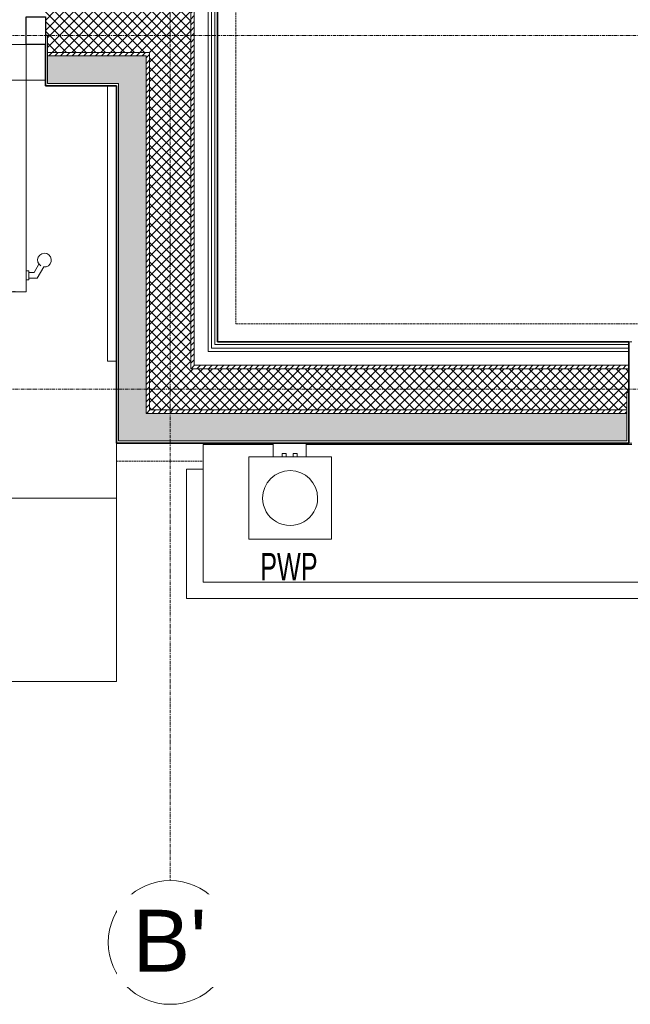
# Model space of a CAD drawing. Header units: millimetres. Extents: x -37728 to 44100, y 631619 to 691915.
# Tile 40 of 256: x -29256 to -27036, y 653044 to 656626. Entities that reach past the tile are written whole.
import ezdxf

# ---------------------------------------------------------------- set-up
doc = ezdxf.new("R2010")
doc.units = ezdxf.units.MM
for name, pattern in [('__FK_przerywana', [0.32004, 0.16002, -0.16002]), ('Kreska', [0.635, 0.3175, -0.3175]), ('Linia siatki', [2.2225, 1.27, -0.3175, 0.3175, -0.3175])]:
    doc.linetypes.add(name, pattern=pattern)
doc.layers.add('_XREF', color=7, linetype='Continuous')
for name, color, linetype, lineweight in [('A-DETL-MBND', 252, 'Continuous', 5), ('A-DOOR', 252, 'Continuous', 5), ('A-DOOR-FRAM', 252, 'Continuous', 25), ('A-DOOR-HDLN', 252, 'Kreska', 5), ('A-FLOR', 252, 'Continuous', 5), ('A-FLOR-LEVL', 252, 'Continuous', 5), ('A-WALL', 252, 'Continuous', 35), ('A-WALL-PATT', 252, 'Continuous', 35), ('Ochrona przeciwpożarowa', 252, 'Continuous', 5), ('Oznaczenia ochrony przeciwpożarowej', 252, 'Continuous', 5), ('S-GRID', 252, 'Continuous', 5), ('S-GRID-IDEN', 252, 'Continuous', 5)]:
    doc.layers.add(name, color=color, linetype=linetype, lineweight=lineweight)
doc.styles.add('Arial Narrow_1', font='ARIALN.TTF', dxfattribs={"width": 0.8, "height": 10})
doc.styles.add('Arial_2', font='arial.ttf', dxfattribs={"height": 22.5})
pattern_1 = [(0, (-64249.1606, -65444.3874), (2.381, 1.375), [1.587, -3.175]), (120, (-64249.1606, -65444.3874), (-2.38128493, 1.374506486), [1.587, -3.175]), (60, (-64249.1606, -65444.3874), (-0.00028493, 2.749506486), [0, -3.175, 1.587, 0])]
pattern_2 = [(45, (-64249.1606, -65444.3874), (-1.060660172, 1.060660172), [])]
pattern_3 = [(45, (-64249.1606, -65444.3874), (-1.76776695, 1.76776695), []), (135, (-64249.1606, -65444.3874), (-1.76776695, -1.76776695), [])]

# ---------------------------------------------------------------- blocks, each defined once
blk = doc.blocks.new('PWP - Typ 1-8810169-__-00_00 Przyziemie PB')
at = {"layer": 'Ochrona przeciwpożarowa', "color": 252}
for p, q in [((-44.66, 23.4), (-44.66, 53.4)), ((-44.66, 53.4), (-14.66, 53.4)), ((-14.66, 53.4), (-14.66, 23.4)), ((-35.5, 23.4), (-44.66, 23.4)), ((-32.24, 23.4), (-35.5, 23.4)), ((-35.5, 23.4), (-35.5, 18.4)), ((-32.24, 22.17), (-32.24, 23.4)), ((-32.24, 23.4), (-30.72, 23.4)), ((-30.72, 22.17), (-32.24, 22.17)), ((-28.24, 23.4), (-30.72, 23.4)), ((-30.72, 23.4), (-30.72, 22.17)), ((-28.24, 22.17), (-28.24, 23.4)), ((-28.24, 23.4), (-26.74, 23.4)), ((-26.74, 22.17), (-28.24, 22.17)), ((-23.5, 23.4), (-26.74, 23.4)), ((-26.74, 23.4), (-26.74, 22.17)), ((-14.66, 23.4), (-23.5, 23.4)), ((-23.5, 18.4), (-23.5, 23.4)), ((-35.5, 18.4), (-23.5, 18.4))]:
    blk.add_line(p, q, dxfattribs=at)
for start, end in [(360, 180), (180, 0)]:
    blk.add_arc((-29.66, 38.4), 10, start, end, dxfattribs=at)
blk = doc.blocks.new('Drz Drzwi przeszklone x2 ___FK_04_0 ze szprosami - Dz_1 - Z - zwykłe - 151 x 240 _180 x 229_5_ EI 31-V8-__-00_00 Przyziemie PB')
at = {"layer": 'A-DOOR', "color": 252}
for p, q in [((-83, -3.4), (-90, -3.4)), ((-90, -93.4), (-90, -3.4)), ((-83, -93.4), (-83, -3.4)), ((83, -3.4), (90, -3.4)), ((83, -93.4), (83, -3.4)), ((90, -93.4), (90, -3.4)), ((-94.07, -88.4), (-96.42, -84.33)), ((-92.92, -86.4), (-94.69, -83.33)), ((-91, -85.75), (-91, -89.05)), ((-90, -85.75), (-91, -85.75)), ((-83, -85.75), (-82, -85.75)), ((-82, -85.75), (-82, -89.05)), ((-80.08, -86.4), (-78.31, -83.33)), ((-78.93, -88.4), (-76.58, -84.33)), ((78.93, -88.4), (76.58, -84.33)), ((80.08, -86.4), (78.31, -83.33)), ((82, -85.75), (82, -89.05)), ((83, -85.75), (82, -85.75)), ((90, -85.75), (91, -85.75)), ((91, -85.75), (91, -89.05)), ((92.92, -86.4), (94.69, -83.33)), ((94.07, -88.4), (96.42, -84.33)), ((-94.07, -88.4), (-91, -88.4)), ((-92.92, -86.4), (-91, -86.4)), ((-91, -89.05), (-90, -89.05)), ((-82, -89.05), (-83, -89.05)), ((-80.08, -86.4), (-82, -86.4)), ((-78.93, -88.4), (-82, -88.4)), ((78.93, -88.4), (82, -88.4)), ((80.08, -86.4), (82, -86.4)), ((82, -89.05), (83, -89.05)), ((91, -89.05), (90, -89.05)), ((92.92, -86.4), (91, -86.4)), ((94.07, -88.4), (91, -88.4)), ((-90, -93.4), (-83, -93.4)), ((90, -93.4), (83, -93.4))]:
    blk.add_line(p, q, dxfattribs=at)
for centre, start, end in [((-96.7, -81.85), 301.4052, 276.4218), ((-76.3, -81.85), 263.5782, 238.5948), ((76.3, -81.85), 301.4052, 276.4218), ((96.7, -81.85), 263.5782, 238.5948)]:
    blk.add_arc(centre, 2.5, start, end, dxfattribs=at)
at = {"layer": 'A-DOOR-FRAM', "color": 252}
for p, q in [((-97, -3.4), (-97, 6.6)), ((-97, 6.6), (-90, 6.6)), ((-90, 6.6), (-90, -3.4)), ((90, -3.4), (90, 6.6)), ((90, 6.6), (97, 6.6)), ((97, 6.6), (97, -3.4)), ((-90, -3.4), (-97, -3.4)), ((97, -3.4), (90, -3.4))]:
    blk.add_line(p, q, dxfattribs=at)
at = {"layer": 'A-DOOR-HDLN', "color": 252}
for centre, start, end in [((-90, -3.4), 270, 0), ((90, -3.4), 180, 270)]:
    blk.add_arc(centre, 90, start, end, dxfattribs=at)
blk = doc.blocks.new('Siatka - M_Symbol siatki - okrąg mniejszy-7853319-__-00_00 Przyziemie PB')
at = {"layer": 'S-GRID-IDEN', "color": 252}
blk.add_circle((0, 0), 0.45, dxfattribs=at)
blk = doc.blocks.new('A$C4e31ac75')
at = {"layer": 'A-WALL-PATT', "lineweight": 5}
h = blk.add_hatch(dxfattribs=at)
h.set_pattern_fill('FP_9', color=256, style=0, pattern_type=2)
h.set_pattern_definition(pattern_3)
h.paths.add_polyline_path([(-733.85, 122.5), (-696.75, 122.5), (-696.75, 128.85), (-695.95, 128.85), (-695.95, 137.5), (-733.85, 137.5), (-733.85, 136.17)])
h.paths.add_polyline_path([(-494.48, 122.5), (-464.05, 122.5), (-464.05, 137.5), (-501.95, 137.5), (-501.95, 128.85), (-501.15, 128.85), (-501.15, 122.5), (-500.56, 122.5)])
h = blk.add_hatch(dxfattribs=at)
h.set_pattern_fill('FP_9', color=256, style=0, pattern_type=2)
h.set_pattern_definition(pattern_3)
h.paths.add_polyline_path([(-463.17, 7.5), (-449.05, 7.5), (-449.05, 137.5), (-464.05, 137.5), (-464.05, 7.5)])
h = blk.add_hatch(dxfattribs=at)
h.set_pattern_fill('FP_8', color=256, style=0, pattern_type=2)
h.set_pattern_definition(pattern_2)
h.paths.add_polyline_path([(-447.8, 8.75), (-447.8, 138.75), (-449.05, 138.75), (-449.05, 8.75)])
h = blk.add_hatch(dxfattribs=at)
h.set_pattern_fill('FP_8', color=256, style=0, pattern_type=2)
h.set_pattern_definition(pattern_2)
h.paths.add_polyline_path([(-696.75, 121.25), (-696.75, 122.5), (-732.6, 122.5), (-732.6, 121.25), (-700.64, 121.25)])
h.paths.add_polyline_path([(-479.3, 121.25), (-465.3, 121.25), (-465.32, 122.5), (-501.15, 122.5), (-501.15, 121.25), (-482.65, 121.25)])
h = blk.add_hatch(dxfattribs=at)
h.set_pattern_fill('FP_8', color=256, style=0, pattern_type=2)
h.set_pattern_definition(pattern_2)
h.paths.add_polyline_path([(-464.05, -7.5), (-464.05, 122.5), (-465.3, 122.5), (-465.3, -7.5)])
h = blk.add_hatch(dxfattribs=at)
h.set_pattern_fill('FP_7', color=256, style=0, pattern_type=2)
h.set_pattern_definition(pattern_1)
h.paths.add_polyline_path([(-501.15, 111.25), (-475.3, 111.25), (-475.3, 121.25), (-501.15, 121.25), (-501.15, 112.45)])
h.paths.add_polyline_path([(-711.45, 111.25), (-696.75, 111.25), (-696.75, 121.25), (-722.6, 121.25), (-722.6, 111.25), (-721.8, 111.25)])
h = blk.add_hatch(dxfattribs=at)
h.set_pattern_fill('FP_7', color=256, style=0, pattern_type=2)
h.set_pattern_definition(pattern_1)
h.paths.add_polyline_path([(-474.1, -8.75), (-465.3, -8.75), (-465.3, 121.25), (-475.3, 121.25), (-475.3, -8.75)])
h = blk.add_hatch(dxfattribs=at)
h.set_pattern_fill('FP_9', color=256, style=0, pattern_type=2)
h.set_pattern_definition(pattern_3)
h.paths.add_polyline_path([(7.5, -7.5), (7.5, 7.5), (-149.75, 7.5), (-149.75, -1.15), (-148.95, -1.15), (-148.95, -7.5), (-35.71, -7.5)])
h.paths.add_polyline_path([(-463.17, -7.5), (-290.55, -7.5), (-290.55, -1.15), (-289.75, -1.15), (-289.75, 7.5), (-464.05, 7.5), (-464.05, -7.5)])
h = blk.add_hatch(dxfattribs=at)
h.set_pattern_fill('FP_8', color=256, style=0, pattern_type=2)
h.set_pattern_definition(pattern_2)
h.paths.add_polyline_path([(-449.05, 7.5), (-289.75, 7.5), (-289.75, 8.75), (-449.05, 8.75), (-449.05, 8.47)])
h.paths.add_polyline_path([(-7.5, 7.5), (-7.5, 8.75), (-149.75, 8.75), (-149.75, 7.5), (-35.71, 7.5)])
h = blk.add_hatch(dxfattribs=at)
h.set_pattern_fill('FP_7', color=256, style=0, pattern_type=2)
h.set_pattern_definition(pattern_1)
h.paths.add_polyline_path([(11.79, -18.75), (18.75, -18.75), (18.75, -8.75), (-148.95, -8.75), (-148.95, -18.75), (-0.09, -18.75)])
h.paths.add_polyline_path([(-474.1, -18.75), (-290.55, -18.75), (-290.55, -8.75), (-475.3, -8.75), (-475.3, -18.75)])
h = blk.add_hatch(dxfattribs=at)
h.set_pattern_fill('FP_8', color=256, style=0, pattern_type=2)
h.set_pattern_definition(pattern_2)
h.paths.add_polyline_path([(-35.71, -8.75), (8.75, -8.75), (8.75, -7.5), (-148.95, -7.5), (-148.95, -8.75), (-83.21, -8.75)])
h.paths.add_polyline_path([(-465.3, -8.75), (-290.55, -8.75), (-290.55, -7.5), (-465.3, -7.5)])
at = {"layer": 'A-DETL-MBND', "linetype": '__FK_przerywana'}
for p, q in [((-432.7, 23.85), (-432.7, 153.85)), ((-23.85, 23.85), (-432.7, 23.85)), ((-476.1, -26.15), (-444.6, -26.15))]:
    blk.add_line(p, q, dxfattribs=at)
at = {"layer": 'A-FLOR'}
for p, q in [((-479.3, 110.45), (-479.3, 10.3)), ((-479.3, 10.3), (-476.1, 10.3)), ((-476.1, -39.55), (-476.1, -19.55)), ((-419.1, -20.1), (-444.6, -20.1)), ((-444.6, -20.1), (-444.6, -29.1)), ((-288.75, -20.1), (-407.1, -20.1)), ((-721.8, -39.55), (-476.1, -39.55))]:
    blk.add_line(p, q, dxfattribs=at)
at = {"layer": 'A-FLOR-LEVL'}
for p, q in [((-476.1, -39.55), (-721.8, -39.55)), ((-476.1, -106.25), (-476.1, -39.55)), ((-476.1, -106.25), (-721.8, -106.25))]:
    blk.add_line(p, q, dxfattribs=at)
at = {"layer": 'A-WALL'}
for p, q in [((-439.3, 17.25), (-439.3, 147.25)), ((-501.95, 125.45), (-501.95, 110.45)), ((-501.95, 110.45), (-476.1, 110.45)), ((-476.1, 110.45), (-476.1, -19.55)), ((-289.75, 17.25), (-439.3, 17.25)), ((-289.75, -19.55), (-289.75, 17.25)), ((-476.1, -19.55), (-289.75, -19.55))]:
    blk.add_line(p, q, dxfattribs=at)
at = {"layer": 'A-WALL', "lineweight": 5}
for p, q in [((-442.8, 143.75), (-442.8, 13.75)), ((-441.55, 145), (-441.55, 15)), ((-440.3, 146.25), (-440.3, 16.25)), ((-449.05, 137.5), (-449.05, 7.5)), ((-447.8, 138.75), (-447.8, 8.75)), ((-501.15, 128.85), (-501.95, 128.85)), ((-501.15, 128.85), (-501.15, 111.25)), ((-501.15, 122.5), (-464.05, 122.5)), ((-464.05, 122.5), (-464.05, -7.5)), ((-501.15, 121.25), (-465.3, 121.25)), ((-465.3, 121.25), (-465.3, -8.75)), ((-501.95, 112.45), (-695.95, 112.45)), ((-501.15, 111.25), (-475.3, 111.25)), ((-475.3, 111.25), (-475.3, -18.75)), ((-441.55, 15), (-289.75, 15)), ((-440.3, 16.25), (-289.75, 16.25)), ((-289.75, 17.25), (-288.75, 17.25)), ((-442.8, 13.75), (-289.75, 13.75)), ((-449.05, 7.5), (-289.75, 7.5)), ((-447.8, 8.75), (-289.75, 8.75)), ((-289.75, -1.15), (-290.55, -1.15)), ((-290.55, -18.75), (-290.55, -1.15)), ((-465.3, -8.75), (-290.55, -8.75)), ((-464.05, -7.5), (-290.55, -7.5)), ((-475.3, -18.75), (-290.55, -18.75)), ((-288.75, -19.55), (-289.75, -19.55)), ((-450.6, -76.1), (-450.6, -29.1)), ((-450.6, -29.1), (-444.6, -29.1)), ((-444.6, -29.1), (-444.6, -70.1)), ((-444.6, -70.1), (69.55, -70.1)), ((75.55, -76.1), (-450.6, -76.1))]:
    blk.add_line(p, q, dxfattribs=at)
at = {"layer": 'S-GRID', "linetype": 'Linia siatki'}
for p, q in [((-456.55, 185.71), (-456.55, -178.7)), ((-1273.08, 128.67), (156.7, 128.67)), ((-1273.08, 0), (156.7, 0))]:
    blk.add_line(p, q, dxfattribs=at)
at = {"layer": 'A-DOOR'}
blk.add_blockref('Drz Drzwi przeszklone x2 ___FK_04_0 ze szprosami - Dz_1 - Z - zwykłe - 151 x 240 _180 x 229_5_ EI 31-V8-__-00_00 Przyziemie PB', (-598.95, 128.85), dxfattribs=at)
at = {"layer": 'Ochrona przeciwpożarowa', "rotation": 180}
blk.add_blockref('PWP - Typ 1-8810169-__-00_00 Przyziemie PB', (-442.6, -1.15), dxfattribs=at)
at = {"layer": 'S-GRID-IDEN', "xscale": 49.99999999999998, "yscale": 49.99999999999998, "zscale": 49.99999999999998, "rotation": 180}
blk.add_blockref('Siatka - M_Symbol siatki - okrąg mniejszy-7853319-__-00_00 Przyziemie PB', (-456.55, -201.2), dxfattribs=at)
at = {"layer": 'Oznaczenia ochrony przeciwpożarowej', "insert": (-423.82, -59.49), "char_height": 10, "width": 25.9747, "attachment_point": 1, "style": 'Arial Narrow_1'}
blk.add_mtext('PWP', dxfattribs=at)
at = {"layer": 'S-GRID-IDEN', "insert": (-470.27, -189.31), "char_height": 22.5, "width": 32.8692, "attachment_point": 1, "style": 'Arial_2', "bg_fill": 3, "box_fill_scale": 1.25, "bg_fill_color": 256, "bg_fill_true_color": 13158600, "bg_fill_transparency": 0}
blk.add_mtext("B'", dxfattribs=at)

msp = doc.modelspace()

# ---------------------------------------------------------------- block references
at = {"layer": '_XREF', "xscale": 10, "yscale": 10, "zscale": 10}
msp.add_blockref('A$C4e31ac75', (-24143.6, 655281.1), dxfattribs=at)

doc.saveas('drawing.dxf')
